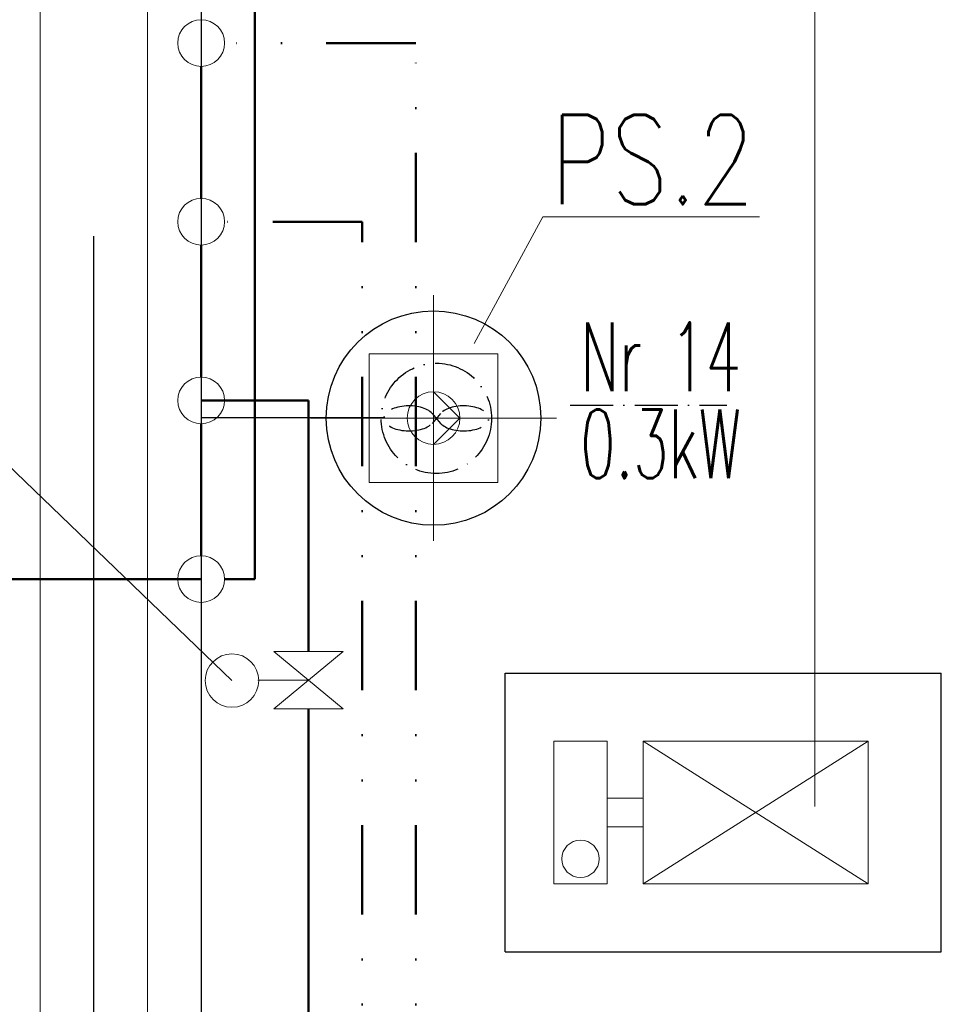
# Model space of a CAD drawing. Header units: millimetres. Extents: x -6513 to 30474, y -6915 to 65597.
# Tile 11 of 256: x 2630 to 2888, y -2770 to -2494. Entities that reach past the tile are written whole.
import ezdxf

# ---------------------------------------------------------------- set-up
doc = ezdxf.new("R2010")
doc.units = ezdxf.units.MM
for name, pattern in [('ACAD_ISO10W100', [18, 12, -3, 0, -3]), ('DASHDOTX2', [50.8, 25.4, -12.7, 0, -12.7]), ('DIVIDE2', [0.625, 0.25, -0.125, 0, -0.125, 0, -0.125])]:
    doc.linetypes.add(name, pattern=pattern)
doc.layers.add('A-osie', color=8, linetype='DASHDOTX2')
for name, color, linetype, lineweight in [('A_linia przekroj', 8, 'Continuous', 25), ('A_widok', 8, 'Continuous', 13), ('CH-KS-WEWN-URZĄDZENIA', 8, 'Continuous', 20), ('CH-KS-WEWN-URZĄDZENIA-NR', 8, 'Continuous', 25), ('CH-KS-WEWN-URZĄDZENIA-NR-ODNOSNIK', 8, 'Continuous', 13), ('CH-W-WEWN-INOX-BATERIE', 8, 'Continuous', 20), ('CH-W-WEWN-INOX-OPIS-ODNOŚNIK', 8, 'Continuous', 13), ('CH-W-WEWN-INOX-PIONIK', 8, 'Continuous', 20), ('CH-W-WEWN-INOX-PRZEWÓD-ZIMNA', 8, 'Continuous', 50), ('CH-W-WEWN-INOX-URZĄDZENIA-ISTNIEJĄCE', 8, 'Continuous', 20), ('CH-W-WEWN-INOX-URZĄDZENIA-NR-ODNOŚNIK', 8, 'Continuous', 13), ('CH-W-WEWN-ISTN-OPIS-ODNOŚNIK', 8, 'Continuous', 13), ('CH-W-WEWN-PPOŻ-PRZEWÓD', 8, 'DIVIDE2', 50), ('E_oświetlenie', 1, 'Continuous', 30), ('E_technologia', 1, 'ACAD_ISO10W100', 30)]:
    doc.layers.add(name, color=color, linetype=linetype, lineweight=lineweight)
doc.styles.add('SIMPLEXD', font='SIMPLEX.SHX', dxfattribs={"width": 0.6})

# ---------------------------------------------------------------- blocks, each defined once
blk = doc.blocks.new('PS-2')
at = {"layer": 'CH-KS-WEWN-URZĄDZENIA', "color": 8, "lineweight": 5}
for p, q in [((0, -34.4), (0, 34.4)), ((-34.4, 0), (34.4, 0))]:
    blk.add_line(p, q, dxfattribs=at)
at = {"layer": 'CH-KS-WEWN-URZĄDZENIA', "color": 8, "lineweight": 13}
for p, q in [((-18, -18), (-18, 18)), ((-18, 18), (18, 18)), ((18, -18), (18, 18)), ((7.36, 0), (0, 7.36)), ((7.36, 0), (0, -7.36)), ((-18, -18), (18, -18))]:
    blk.add_line(p, q, dxfattribs=at)
at = {"layer": 'CH-KS-WEWN-URZĄDZENIA', "lineweight": 30}
blk.add_circle((0, 0), 30, dxfattribs=at)
at = {"layer": 'CH-KS-WEWN-URZĄDZENIA', "color": 8, "lineweight": 13}
blk.add_circle((0, 0), 7.36, dxfattribs=at)

msp = doc.modelspace()

# ---------------------------------------------------------------- linework, layer by layer
at = {"layer": 'A-osie', "ltscale": 10}
msp.add_line((2651.208, -3825.041), (2651.208, -2208.608), dxfattribs=at)
at = {"layer": 'A_linia przekroj', "color": 113}
for p, q in [((2766.208, -2755.081), (2766.208, -2677.081)), ((2766.208, -2677.081), (2888.208, -2677.081)), ((2888.208, -2755.081), (2888.208, -2677.081)), ((2766.208, -2755.081), (2888.208, -2755.081))]:
    msp.add_line(p, q, dxfattribs=at)
at = {"layer": 'A_widok', "ltscale": 5}
for p, q in [((2636.208, -2900.081), (2636.208, -2338.081)), ((2666.208, -2900.081), (2666.208, -2338.081))]:
    msp.add_line(p, q, dxfattribs=at)
at = {"layer": 'CH-KS-WEWN-URZĄDZENIA-NR-ODNOSNIK'}
for q in [(2757.596, -2584.839), (2837.398, -2549.415)]:
    msp.add_line((2776.8, -2549.415), q, dxfattribs=at)
at = {"layer": 'CH-W-WEWN-INOX-BATERIE', "lineweight": 9, "ltscale": 10}
for p, q in [((2720.888, -2671.043), (2701.528, -2671.043)), ((2720.888, -2687.043), (2701.528, -2671.043)), ((2720.888, -2671.043), (2701.528, -2687.043)), ((2720.888, -2687.043), (2701.528, -2687.043))]:
    msp.add_line(p, q, dxfattribs=at)
at = {"layer": 'CH-W-WEWN-INOX-BATERIE'}
msp.add_line((2711.208, -2679.043), (2697.048, -2679.043), dxfattribs=at)
msp.add_circle((2689.82, -2679.166), 7.477, dxfattribs=at)
at = {"layer": 'CH-W-WEWN-INOX-OPIS-ODNOŚNIK', "ltscale": 10}
msp.add_line((2852.831, -2714.385), (2852.831, -1869.269), dxfattribs=at)
at = {"layer": 'CH-W-WEWN-INOX-PIONIK'}
for centre in [(2681.208, -2500.767), (2681.208, -2550.767), (2681.208, -2600.767), (2681.208, -2650.767)]:
    msp.add_circle(centre, 6.531, dxfattribs=at)
at = {"layer": 'CH-W-WEWN-INOX-PRZEWÓD-ZIMNA'}
for p, q in [((2696.208, -2650.767), (2696.208, -2450.767)), ((2681.208, -2544.236), (2681.208, -2507.299)), ((2681.208, -2594.236), (2681.208, -2557.299)), ((2711.208, -2600.767), (2681.208, -2600.767)), ((2711.208, -2671.043), (2711.208, -2600.767)), ((2681.208, -2644.236), (2681.208, -2607.299)), ((2618.208, -2650.767), (2681.208, -2650.767)), ((2696.208, -2650.767), (2687.74, -2650.767)), ((2711.208, -3043.081), (2711.208, -2687.043))]:
    msp.add_line(p, q, dxfattribs=at)
at = {"layer": 'CH-W-WEWN-INOX-URZĄDZENIA-ISTNIEJĄCE'}
for p, q in [((2779.801, -2696.081), (2794.801, -2696.081)), ((2779.801, -2696.081), (2779.801, -2736.081)), ((2794.801, -2696.081), (2794.801, -2736.081)), ((2804.801, -2696.081), (2804.801, -2736.081)), ((2804.801, -2696.081), (2867.779, -2696.081)), ((2867.779, -2696.081), (2804.801, -2736.081)), ((2804.801, -2696.081), (2867.779, -2736.081)), ((2867.779, -2696.081), (2867.779, -2736.081)), ((2794.801, -2712.081), (2804.801, -2712.081)), ((2794.801, -2720.081), (2804.801, -2720.081)), ((2779.801, -2736.081), (2794.801, -2736.081)), ((2804.801, -2736.081), (2867.779, -2736.081))]:
    msp.add_line(p, q, dxfattribs=at)
msp.add_circle((2787.301, -2729.04), 5.225, dxfattribs=at)
at = {"layer": 'CH-W-WEWN-INOX-URZĄDZENIA-NR-ODNOŚNIK', "ltscale": 10}
msp.add_line((2689.82, -2679.166), (2617.577, -2609.613), dxfattribs=at)
at = {"layer": 'CH-W-WEWN-ISTN-OPIS-ODNOŚNIK', "ltscale": 10}
msp.add_line((2852.831, -2714.385), (2852.831, -1869.269), dxfattribs=at)
at = {"layer": 'CH-W-WEWN-PPOŻ-PRZEWÓD', "ltscale": 100}
for p, q in [((2741.208, -2500.767), (2681.208, -2500.767)), ((2741.208, -3058.081), (2741.208, -2500.767)), ((2726.208, -2550.767), (2681.208, -2550.767)), ((2726.208, -3058.081), (2726.208, -2550.767))]:
    msp.add_line(p, q, dxfattribs=at)
at = {"layer": 'E_oświetlenie'}
for p, q in [((2681.208, -2426.167), (2681.208, -3058.081)), ((2732.366, -2605.661), (2681.208, -2605.661))]:
    msp.add_line(p, q, dxfattribs=at)
at = {"layer": 'E_technologia'}
for p, q in [((2784.423, -2602.092), (2828.198, -2602.092)), ((2745.786, -2604.406), (2748.19, -2607.185)), ((2748.19, -2604.406), (2745.786, -2607.185))]:
    msp.add_line(p, q, dxfattribs=at)
msp.add_circle((2746.988, -2605.796), 15.427, dxfattribs=at)
for centre, start_param, end_param in [((2739.361, -2605.796), 3.5498657, 9.0165049), ((2754.615, -2605.796), 0.408273, 5.8749123)]:
    msp.add_ellipse(centre, major_axis=(-7, 0), ratio=0.5, start_param=start_param, end_param=end_param, dxfattribs=at)

# ---------------------------------------------------------------- block references
at = {"layer": 'CH-KS-WEWN-URZĄDZENIA'}
msp.add_blockref('PS-2', (2746.208, -2605.707), dxfattribs=at)

# ---------------------------------------------------------------- texts
at = {"layer": 'CH-KS-WEWN-URZĄDZENIA-NR', "style": 'SIMPLEXD', "width": 0.75}
msp.add_text('PS.2', height=25, dxfattribs=at).set_placement((2778.927, -2545.895))
at = {"layer": 'E_technologia', "style": 'SIMPLEXD', "width": 0.6}
for s, p in [('Nr 14', (2787.246, -2598.164)), ('0.3kW', (2787.246, -2622.532))]:
    msp.add_text(s, height=19.2, dxfattribs=at).set_placement(p)

doc.saveas('drawing.dxf')
